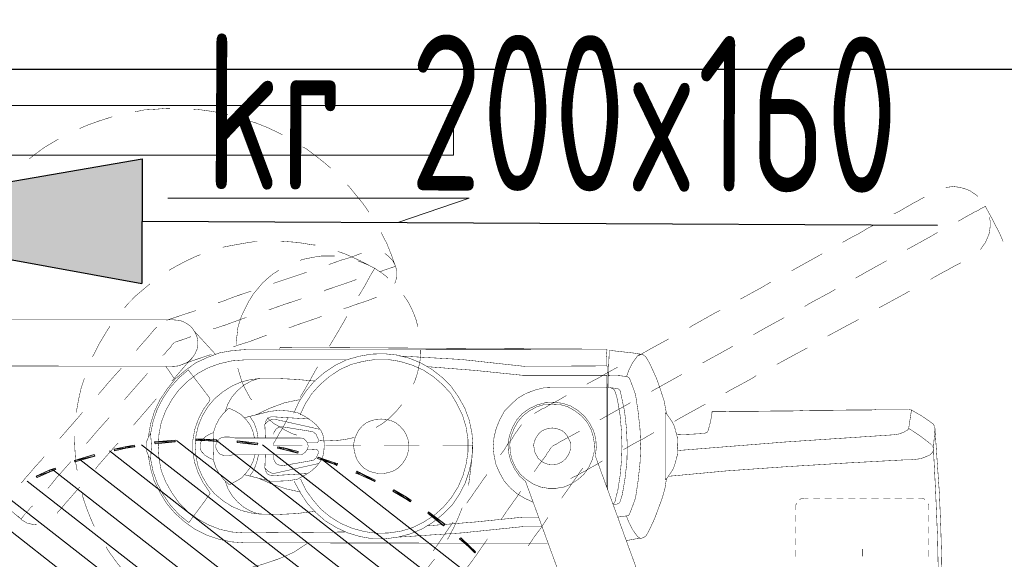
# Model space of a CAD drawing. Header units: millimetres. Extents: x 6904000 to 7075021, y 297772 to 407623.
# Tile 20 of 91: x 6942881 to 6944143, y 384135 to 384827. Entities that reach past the tile are written whole.
import ezdxf
from ezdxf.enums import TextEntityAlignment as Align

# ---------------------------------------------------------------- set-up
doc = ezdxf.new("R2010")
doc.units = ezdxf.units.MM
for name, color, linetype, lineweight in [('$WENTYLACJA_OPIS', 20, 'Continuous', 25), ('MCS - PW - 2 piętro (2026.04.21)_do wysłania$0$Przekrojowa', 8, 'Continuous', 25), ('MCS - PW - 2 piętro (2026.04.21)_do wysłania$0$S3_drzwi_istniejące', 8, 'Continuous', 0)]:
    doc.layers.add(name, color=color, linetype=linetype, lineweight=lineweight)
doc.layers.add('MCS - PW - 2 piętro (2026.04.21)_do wysłania$0$H', color=8, linetype='Continuous')
doc.styles.add('JOZEK', font='isocp3.shx', dxfattribs={"width": 0.9})

# ---------------------------------------------------------------- blocks, each defined once
blk = doc.blocks.new('MCS - PW - 2 piętro (2026.04.21)_do wysłania$0$zw$EDF5')
at = {"layer": 'MCS - PW - 2 piętro (2026.04.21)_do wysłania$0$H', "linetype": 'Continuous', "lineweight": 0}
for points in [[(56.94, 180.33), (56.19, 181.96), (56.36, 182.06), (57.1, 180.4), (57.39, 179.66), (57.22, 179.54)], [(58.96, 174.56), (58.21, 177.11), (58.38, 177.18), (59.12, 174.63)], [(59.94, 170.59), (59.58, 172.03), (59.82, 172.08), (60.35, 169.48), (60.11, 169.43)], [(60.73, 164.24), (60.52, 166.83), (60.73, 166.88), (60.98, 164.24)], [(60.81, 158.92), (60.93, 160.49), (60.86, 161.57), (61.1, 161.57), (61.1, 160.49), (61.02, 158.92)], [(60.57, 153.68), (60.4, 153.73), (60.69, 156.32), (60.86, 156.32)], [(59.77, 150.38), (59.94, 151.13), (60.11, 151.08), (59.99, 150.31), (59.53, 148.48), (59.29, 148.53)], [(57.92, 143.86), (58.6, 145.98), (58.79, 145.93), (58.09, 143.79), (57.97, 143.45), (57.73, 143.5)], [(56.65, 140.69), (56.77, 141.07), (56.98, 140.98), (56.81, 140.62), (55.83, 138.6), (55.66, 138.67)], [(53.47, 134.68), (54.46, 136.36), (54.63, 136.24), (53.64, 134.56), (53.23, 133.98), (53.06, 134.1)], [(50.01, 129.82), (51.62, 131.86), (51.74, 131.74), (50.18, 129.65)], [(47.29, 126.59), (48.32, 127.8), (48.44, 127.63), (47.41, 126.47), (46.66, 125.73), (46.54, 125.85)]]:
    blk.add_hatch(color=256, dxfattribs=at).paths.add_polyline_path(points)
at = {"layer": 'MCS - PW - 2 piętro (2026.04.21)_do wysłania$0$H', "color": 1, "lineweight": 0, "true_color": 0xff0000}
for p, q in [((52.24, 189.13), (-23.96, 91.28)), ((54.02, 186.29), (-21.12, 89.77)), ((55.71, 183.24), (-18.02, 88.61)), ((57.2, 179.99), (-14.6, 87.82)), ((58.47, 176.48), (-10.8, 87.53)), ((59.58, 172.68), (-6.52, 87.87)), ((60.37, 168.57), (15.59, 111.08)), ((60.9, 164.07), (20.09, 111.7)), ((60.95, 158.99), (25.06, 112.93)), ((60.37, 153.05), (30.64, 114.88)), ((58.6, 145.6), (37.4, 118.46))]:
    blk.add_line(p, q, dxfattribs=at)
at = {"layer": 'MCS - PW - 2 piętro (2026.04.21)_do wysłania$0$H', "lineweight": 0, "const_width": 0.0573}
for points in [[(70.48, 190.22), (70.43, 164.31)], [(76.37, 190.22), (76.37, 164.31)], [(54.22, 187.4), (53.4, 186.7), (52, 185.38), (51.38, 184.68), (50.85, 184.03)], [(51.26, 184.44), (50.75, 183.94)], [(50.34, 183.29), (50.18, 182.59)], [(50.75, 183.94), (50.34, 183.29)], [(50.85, 184.03), (51.09, 183.82)], [(51.09, 183.82), (51.43, 183.58)], [(51.43, 183.58), (51.84, 183.17), (52.36, 182.78), (52.53, 182.54)], [(55.66, 183.82), (55.47, 183.99)], [(56.17, 183.41), (55.66, 183.82)], [(56.81, 182.83), (56.17, 183.41)], [(50.18, 182.59), (50.1, 181.96)], [(58.88, 181.05), (58.43, 181.39), (57.56, 182.21), (56.81, 182.83)], [(99.53, 179.25), (99.29, 179.66), (98.55, 180.93), (97.68, 182.13), (97.03, 182.95)], [(54.79, 180.57), (55.18, 180.23)], [(51.55, 179.41), (51.72, 179.32), (52.24, 178.84), (52.87, 178.33), (53.64, 177.64)], [(55.18, 180.23), (56.12, 179.49), (58.02, 177.8)], [(61.53, 178.74), (61.14, 179.08)], [(63.84, 176.72), (61.53, 178.74)], [(53.64, 177.64), (54.51, 176.89), (54.96, 176.48)], [(58.07, 177.01), (57.03, 176.82)], [(58.02, 177.8), (58.19, 177.64)], [(61.31, 177.18), (59.7, 177.11), (58.07, 177.01)], [(61.48, 177.18), (61.31, 177.18)], [(64.54, 176.14), (63.84, 176.72)], [(68.87, 175.9), (67.66, 176.31), (66.15, 176.65), (64.54, 176.94)], [(51.91, 175.49), (50.51, 174.92)], [(53.4, 176.02), (51.91, 175.49)], [(54.1, 176.19), (53.4, 176.02)], [(60.49, 175.66), (62.18, 174.22), (63.84, 172.73)], [(101.31, 175.57), (100.9, 176.53)], [(101.84, 174.12), (101.31, 175.57)], [(50.51, 174.92), (49.89, 174.63)], [(57.2, 174.51), (57.61, 174.22)], [(57.61, 174.22), (59.92, 172.2)], [(72.04, 174.63), (71.63, 174.87)], [(74.76, 173.14), (73.44, 173.93), (72.04, 174.63)], [(47.29, 173.14), (46.47, 172.61), (45.27, 171.74), (44.04, 170.76), (43.71, 170.42)], [(68.58, 172.61), (66.8, 174.12)], [(75.58, 172.61), (74.76, 173.14)], [(102.3, 172.68), (101.84, 174.12)], [(59.92, 172.2), (60.61, 171.57)], [(69.68, 171.62), (68.58, 172.61)], [(102.42, 172.32), (102.3, 172.68)], [(66.15, 170.76), (66.34, 170.59)], [(66.34, 170.59), (68.24, 168.93), (69.11, 168.16)], [(70.19, 171.16), (69.68, 171.62)], [(80.48, 168.11), (79.5, 169.27), (78.39, 170.37), (77.89, 170.76)], [(62.88, 169.6), (64.61, 168.11), (65.76, 167.12)], [(75.38, 166.71), (75.1, 166.96), (74.71, 167.29), (74.13, 167.77), (73.44, 168.4), (72.62, 169.1), (72.45, 169.22)], [(103.5, 164.94), (103.5, 165.27), (103.38, 166.71), (103.29, 168.23), (103.05, 169.39)], [(61.82, 167.41), (61.43, 167.65), (61.02, 167.82), (60.61, 167.99), (60.16, 167.99), (59.75, 167.99), (59.29, 167.82), (58.88, 167.65), (58.55, 167.41)], [(69.11, 168.16), (69.52, 167.82)], [(80.99, 167.49), (80.48, 168.11)], [(57.32, 167.41), (55.76, 166.96), (54.27, 166.21), (52.82, 165.34)], [(56.91, 167.08), (55.42, 166.55)], [(58.55, 167.41), (56.91, 167.08)], [(58.93, 167.7), (57.32, 167.41)], [(58.55, 167.41), (60.16, 167.29)], [(60.16, 167.29), (61.82, 167.41)], [(72.57, 155.17), (72.45, 156.85), (72.16, 158.54), (71.58, 160.08), (70.89, 161.59), (69.9, 162.96), (68.82, 164.24), (67.54, 165.27), (66.15, 166.21), (64.66, 166.91), (63.05, 167.41), (61.36, 167.7)], [(69.97, 162.58), (68.94, 163.78), (67.71, 164.89), (66.39, 165.8), (64.94, 166.55), (63.38, 167.08), (61.82, 167.41)], [(65.76, 167.12), (66.27, 166.67)], [(75.46, 166.62), (75.38, 166.71)], [(55.42, 166.55), (53.98, 165.8), (52.65, 164.89), (51.43, 163.78), (50.39, 162.51)], [(55.59, 165.46), (54.22, 164.69), (52.94, 163.78)], [(57.03, 166.04), (55.59, 165.46)], [(58.6, 166.33), (57.03, 166.04)], [(60.16, 166.43), (58.6, 166.33)], [(61.77, 166.33), (60.16, 166.43)], [(64.78, 165.46), (63.26, 166.04), (61.77, 166.33)], [(70.26, 159.98), (69.52, 161.35), (68.53, 162.63), (67.42, 163.78), (66.15, 164.69), (64.78, 165.46)], [(70.43, 165.46), (68.75, 164.31)], [(71.82, 165.85), (71.99, 165.63), (72.5, 165.22), (72.91, 164.82)], [(52.82, 165.34), (51.62, 164.31), (50.47, 163.03), (49.53, 161.71)], [(68.53, 164.69), (68.7, 164.53), (69.52, 163.83), (70.19, 163.25)], [(70.43, 164.36), (70.48, 163.83), (70.67, 163.32), (70.89, 162.79), (71.18, 162.34), (71.58, 162), (72.04, 161.71), (72.57, 161.47), (73.15, 161.35)], [(72.91, 164.82), (73.27, 164.6), (73.44, 164.41)], [(73.48, 164.36), (73.6, 164.07), (73.72, 163.66), (73.89, 163.16), (74.13, 162.51), (74.23, 162.22)], [(76.37, 165.22), (76.32, 165.34)], [(76.32, 163.83), (76.37, 164.36)], [(77.6, 161.59), (77.52, 161.76), (77.19, 162.79), (76.9, 163.66), (76.66, 164.36), (76.49, 164.89), (76.37, 165.22)], [(83.13, 164.36), (82.72, 165.06)], [(84.52, 161.59), (83.88, 162.96), (83.13, 164.36)], [(52.94, 163.78), (51.79, 162.63)], [(70.19, 163.25), (70.77, 162.75)], [(70.67, 163.37), (70.72, 163.25)], [(70.72, 163.25), (70.84, 162.91), (71.01, 162.39), (71.25, 161.71), (71.54, 160.85)], [(73.65, 161.35), (74.23, 161.47), (74.76, 161.71), (75.22, 162), (75.62, 162.34), (75.91, 162.79), (76.2, 163.32)], [(76.2, 163.32), (76.32, 163.83)], [(49.53, 161.71), (48.78, 160.2)], [(51.79, 162.63), (50.85, 161.35), (50.1, 159.98)], [(50.39, 162.51), (53.98, 159.86)], [(58.07, 161.76), (56.74, 161.3)], [(58.84, 161.59), (57.49, 161.3)], [(59.46, 162), (58.07, 161.76)], [(61.53, 161.59), (60.16, 161.71), (58.84, 161.59)], [(60.9, 162), (59.46, 162)], [(62.3, 161.76), (60.9, 162)], [(64.08, 160.77), (62.8, 161.3), (61.53, 161.59)], [(63.62, 161.3), (62.3, 161.76)], [(69.97, 162.58), (66.39, 159.86)], [(70.77, 162.75), (71.18, 162.39)], [(71.18, 162.39), (71.42, 162.17), (71.54, 162.1)], [(74.88, 161.76), (71.99, 159.11)], [(84.74, 161.01), (84.52, 161.59)], [(103.09, 159.45), (103.29, 160.89), (103.38, 161.93)], [(57.49, 161.3), (56.29, 160.77), (55.13, 160.08), (54.1, 159.21), (53.23, 158.18), (52.48, 157.02), (51.96, 155.82), (51.62, 154.5), (51.5, 153.15)], [(55.47, 160.65), (54.31, 159.86), (54.14, 159.79), (53.98, 159.86)], [(56.74, 161.3), (55.47, 160.65)], [(59.41, 160.77), (59.05, 160.49), (58.84, 160.15), (58.6, 159.74), (58.47, 159.33)], [(59.51, 160.89), (59.34, 160.73)], [(59.75, 161.01), (59.51, 160.89)], [(60.37, 161.06), (60.16, 161.06), (59.92, 161.06), (59.75, 161.01)], [(60.86, 160.89), (60.61, 161.01), (60.37, 161.06)], [(61.02, 160.77), (60.86, 160.89)], [(61.43, 160.36), (61.02, 160.77)], [(61.94, 159.33), (61.72, 159.86), (61.43, 160.36)], [(64.9, 160.65), (63.62, 161.3)], [(68.87, 153.15), (68.75, 154.5), (68.41, 155.82), (67.88, 157.02), (67.13, 158.18), (66.27, 159.21), (65.23, 160.08), (64.08, 160.77)], [(65.98, 159.86), (64.9, 160.65)], [(71.54, 160.85), (71.87, 159.86), (71.92, 159.62)], [(73.15, 161.35), (73.65, 161.35)], [(48.78, 160.2), (48.25, 158.63), (47.92, 157.02), (47.8, 155.36)], [(50.1, 159.98), (49.53, 158.54), (49.19, 156.97)], [(58.31, 159.33), (57.44, 159.04), (56.62, 158.58)], [(60.16, 159.4), (58.31, 159.33)], [(62.88, 159.04), (62.01, 159.33), (60.16, 159.4)], [(66.22, 159.79), (65.98, 159.86)], [(66.39, 159.86), (66.22, 159.79)], [(71.13, 156.97), (70.77, 158.54), (70.26, 159.98)], [(75.22, 159.4), (75.38, 158.87)], [(102.71, 157.48), (102.81, 158.01), (103.09, 159.45)], [(55.71, 157.84), (54.72, 157.48)], [(55.88, 158.01), (55.25, 157.31)], [(56.62, 158.58), (55.88, 158.01)], [(59, 157.96), (59.05, 158.18), (59.12, 158.42)], [(59, 157.26), (59, 157.96)], [(59.12, 158.42), (59.22, 158.58), (59.41, 158.75)], [(59.41, 158.75), (59.63, 158.87)], [(59.63, 158.87), (59.8, 158.99)], [(59.8, 158.99), (60.04, 159.04), (60.33, 159.04)], [(60.57, 158.99), (60.33, 159.04), (60.09, 159.04)], [(60.73, 158.87), (60.57, 158.99)], [(60.95, 158.75), (60.73, 158.87)], [(61.24, 158.42), (61.14, 158.58), (60.95, 158.75)], [(61.36, 157.96), (61.31, 158.18), (61.24, 158.42)], [(61.36, 157.26), (61.36, 157.96)], [(64.42, 158.06), (63.67, 158.63), (62.88, 159.04)], [(65.06, 157.38), (64.42, 158.06)], [(65.64, 157.48), (64.66, 157.84)], [(75.38, 158.87), (75.74, 157.77)], [(80.07, 154.5), (79.33, 156.69), (78.8, 158.06), (78.56, 158.75)], [(85.9, 157.09), (85.68, 158.18)], [(49.19, 156.97), (49.07, 155.36)], [(54.72, 157.48), (53.86, 156.97), (53.06, 156.28), (52.36, 155.46), (51.84, 154.54)], [(55.25, 157.31), (55.66, 156.52), (56.12, 155.75)], [(59, 157.31), (59.12, 156.61)], [(59.12, 156.61), (59.12, 148.31)], [(61.24, 156.61), (61.36, 157.31)], [(61.24, 148.31), (61.24, 156.61)], [(62.93, 154.66), (63.62, 155.17), (64.25, 155.82), (64.7, 156.57)], [(64.7, 156.57), (65.06, 157.38)], [(68.53, 154.54), (68, 155.46), (67.3, 156.28), (66.51, 156.97), (65.64, 157.48)], [(71.25, 155.36), (71.13, 156.97)], [(72.91, 156.81), (73.15, 156.16)], [(75.74, 157.77), (76.61, 155.41), (76.66, 155.12)], [(86.18, 155.53), (85.9, 157.09)], [(47.75, 116.49), (47.8, 155.36)], [(49.07, 155.36), (49.19, 142.54)], [(56.53, 155.36), (55.71, 152.07)], [(56.12, 155.75), (56.74, 155.17), (57.44, 154.66)], [(63.84, 155.36), (64.66, 152.07)], [(70.19, 156.23), (69.39, 155.99), (68.58, 155.75), (67.78, 155.41), (67.01, 155), (66.27, 154.59), (66.1, 154.42)], [(71.25, 155.36), (71.25, 142.25)], [(72.57, 155.36), (72.62, 108.99)], [(73.15, 156.16), (73.6, 154.71), (74.42, 152.52)], [(73.6, 156.44), (73.19, 156.44)], [(75.34, 156.23), (74.47, 156.32), (73.6, 156.44)], [(76.2, 155.99), (75.34, 156.23)], [(77.02, 155.7), (76.2, 155.99)], [(78.63, 154.88), (77.81, 155.29), (77.02, 155.7)], [(86.43, 153.73), (86.43, 153.97), (86.18, 155.53)], [(44.45, 155.24), (45.03, 153.1), (45.73, 151.03)], [(51.84, 154.54), (51.5, 153.56), (51.43, 151.13), (51.55, 148.72), (51.84, 146.29)], [(56.33, 154.71), (57.2, 154.14)], [(57.2, 154.14), (58.14, 153.8), (59.12, 153.56)], [(57.44, 154.66), (58.26, 154.26), (59.12, 154.02)], [(61.24, 154.09), (62.11, 154.3)], [(61.24, 153.63), (62.23, 153.8), (63.17, 154.14)], [(62.11, 154.3), (62.93, 154.66)], [(63.17, 154.14), (64.03, 154.71)], [(68.53, 146.29), (68.75, 148.72), (68.87, 151.13), (68.87, 153.56), (68.53, 154.54)], [(78.75, 154.83), (78.63, 154.88)], [(78.92, 154.71), (78.75, 154.83)], [(79.67, 154.26), (78.92, 154.71)], [(82.67, 151.08), (82.22, 151.78), (81.64, 152.48), (81.06, 153.1), (80.36, 153.68), (79.67, 154.26)], [(101.07, 152.52), (101.6, 153.85), (101.84, 154.59)], [(56.05, 153.51), (55.3, 151.78)], [(57.2, 152.57), (57.39, 152.76), (57.2, 152.69), (57.03, 152.69)], [(57.39, 152.76), (59.12, 152.69)], [(62.97, 152.76), (61.24, 152.69)], [(63.5, 152.57), (63.33, 152.69), (63.17, 152.69), (62.97, 152.76), (63.17, 152.57)], [(65.76, 150.21), (65.06, 152.11), (64.2, 153.92)], [(55.3, 151.78), (54.72, 150.05)], [(55.71, 152.07), (55.71, 150.91), (55.76, 149.76), (55.95, 148.6)], [(56.45, 152.07), (56.41, 151.95)], [(56.41, 151.95), (56.41, 151.78)], [(56.69, 147.21), (56.41, 151.78)], [(56.62, 152.4), (56.53, 152.24), (56.45, 152.07)], [(56.74, 152.52), (56.62, 152.4)], [(56.69, 151.61), (56.74, 151.9)], [(56.69, 151.61), (57.97, 145.84)], [(56.74, 151.9), (56.86, 152.11), (56.98, 152.36), (57.2, 152.57)], [(56.91, 152.57), (56.74, 152.52)], [(57.03, 152.69), (56.91, 152.57)], [(58.64, 151.61), (58.47, 151.61), (58.31, 151.54), (58.14, 151.42), (57.97, 151.32), (57.85, 151.13), (57.78, 150.96), (57.73, 150.79)], [(58.64, 151.61), (59.12, 151.61)], [(60.33, 151.49), (60.33, 151.71)], [(60.33, 151.13), (60.33, 151.49)], [(60.61, 151.61), (60.37, 151.71)], [(63.84, 149.76), (63.09, 150.17), (62.4, 150.55), (61.82, 150.91), (61.31, 151.2), (60.9, 151.42), (60.61, 151.61)], [(62.64, 150.79), (62.64, 150.96), (62.52, 151.13), (62.4, 151.32), (62.23, 151.42), (62.06, 151.54), (61.89, 151.61), (61.72, 151.61)], [(63.67, 151.61), (62.35, 145.72)], [(63.84, 152.48), (63.67, 152.28), (63.09, 151.61), (62.64, 150.79)], [(63.17, 152.57), (63.38, 152.36), (63.5, 152.11), (63.62, 151.9)], [(63.74, 152.4), (63.62, 152.52), (63.5, 152.57)], [(63.62, 151.9), (63.67, 151.61)], [(63.67, 147.04), (63.96, 151.78)], [(63.91, 152.07), (63.84, 152.24), (63.74, 152.4)], [(63.96, 151.95), (63.91, 152.07)], [(63.96, 151.78), (63.96, 151.95)], [(64.49, 148.6), (64.7, 149.76), (64.78, 150.91), (64.66, 152.07)], [(77.65, 152.28), (78.39, 150.17), (79.09, 148.03)], [(82.5, 147.38), (82.31, 147.91), (81.35, 150.79), (81.06, 151.66)], [(100.11, 150.5), (100.45, 151.2), (101.07, 152.52)], [(45.73, 151.03), (46.14, 150.05), (46.59, 149.06), (47.75, 147.28)], [(57.73, 150.79), (57.68, 150.55)], [(57.68, 150.55), (58.35, 146.7)], [(60.33, 150.09), (60.33, 150.67), (60.33, 151.13)], [(62.64, 150.79), (62.18, 150.05), (61.77, 149.18)], [(62.68, 150.55), (62.06, 146.7)], [(62.68, 150.55), (62.64, 150.79)], [(66.15, 148.31), (65.76, 150.21)], [(72.57, 150.84), (72.74, 150.84)], [(72.74, 150.84), (72.86, 150.79), (72.62, 108.99)], [(82.72, 150.96), (82.67, 151.08)], [(85.97, 146.46), (86.31, 148.6), (86.47, 150.74)], [(55.71, 149.01), (54.27, 148.24), (52.87, 147.33), (51.67, 146.22), (50.63, 145.02)], [(54.72, 150.05), (54.31, 148.19)], [(60.33, 147.95), (60.33, 148.6), (60.33, 149.4), (60.33, 150.09)], [(61.77, 149.18), (61.6, 148.65)], [(71.25, 142.3), (70.55, 143.74), (69.61, 145.14), (68.53, 146.41), (67.3, 147.45), (65.93, 148.36), (64.42, 149.06)], [(75.34, 149.69), (75.67, 148.82)], [(56, 148.19), (54.55, 147.5)], [(55.95, 148.6), (56.41, 147.74)], [(56.41, 147.74), (56.91, 146.92)], [(59.12, 148.31), (59.12, 148.07), (59.17, 147.91), (59.29, 147.74), (59.41, 147.57), (59.58, 147.45), (59.75, 147.33), (59.92, 147.28), (60.09, 147.21)], [(60.95, 147.57), (61.14, 147.74), (61.19, 147.91)], [(61.19, 147.91), (61.24, 148.15)], [(61.24, 148.15), (61.24, 148.31)], [(63.55, 146.92), (64.08, 147.74)], [(64.08, 147.74), (64.49, 148.6)], [(65.64, 147.57), (64.2, 148.24)], [(70.38, 146), (69.56, 146.46), (67.49, 147.62), (66.44, 148.24)], [(75.67, 148.82), (76.66, 145.93), (76.83, 145.48)], [(84.28, 147.16), (84.12, 147.95), (84, 148.24)], [(98.31, 147.45), (98.55, 147.91)], [(53.28, 146.58), (52.08, 145.55), (51.09, 144.32)], [(54.55, 147.5), (53.28, 146.58)], [(56.91, 146.92), (57.56, 146.17), (58.31, 145.6), (58.93, 145.31), (59.63, 145.19)], [(58.31, 146.75), (58.35, 146.58)], [(58.35, 146.58), (58.43, 146.46), (58.55, 146.34), (58.6, 146.22)], [(59.8, 146.22), (59.75, 147.33)], [(60.09, 147.21), (60.33, 147.21)], [(60.09, 147.21), (60.28, 147.21)], [(60.28, 147.21), (60.49, 147.28)], [(60.49, 147.28), (60.66, 147.33), (60.86, 147.45)], [(60.61, 146.22), (60.61, 147.33)], [(60.86, 147.45), (60.95, 147.57)], [(61.77, 146.22), (61.82, 146.34), (61.94, 146.46), (62.01, 146.58)], [(62.01, 146.58), (62.06, 146.75)], [(62.18, 145.55), (62.93, 146.17), (63.55, 146.92)], [(68.12, 145.64), (66.97, 146.7), (65.64, 147.57)], [(84.57, 145.48), (84.45, 146.29), (84.28, 147.16)], [(85.97, 146.29), (85.97, 146.46)], [(96.57, 145.19), (97.44, 146.29), (98.31, 147.45)], [(58.6, 146.22), (59.34, 145.88), (59.46, 145.88)], [(59.46, 145.88), (59.58, 145.93), (59.7, 146), (59.75, 146.12), (59.8, 146.22)], [(59.63, 145.19), (60.33, 145.14)], [(60.33, 145.14), (60.95, 145.19)], [(61.02, 145.88), (60.9, 145.88), (60.78, 145.93), (60.66, 146), (60.61, 146.12), (60.61, 146.22)], [(60.9, 145.72), (60.86, 144.97), (60.9, 144.11), (60.95, 143.24), (61.07, 142.37), (61.24, 141.56), (61.36, 141.27)], [(60.95, 145.19), (61.6, 145.31), (62.18, 145.55)], [(61.77, 146.22), (61.02, 145.88)], [(69.15, 144.44), (68.12, 145.64)], [(80.07, 145.19), (80.19, 144.97), (80.99, 142.59)], [(84.57, 143.82), (84.57, 144.61), (84.57, 145.48)], [(95.83, 144.32), (96.57, 145.19)], [(50.63, 145.02), (49.77, 143.62)], [(51.09, 144.32), (50.27, 143)], [(60.33, 143.62), (60.33, 144.97)], [(70.02, 143.12), (69.15, 144.44)], [(76.83, 142.25), (75.79, 142.83), (73.77, 144.03), (72.98, 144.49)], [(83.66, 144.03), (83.47, 144.56)], [(84.33, 141.96), (84.04, 142.95), (83.66, 144.03)], [(49.77, 143.62), (49.07, 142.13)], [(50.27, 143), (49.65, 141.51)], [(60.33, 140.45), (60.33, 141.31), (60.33, 143.62)], [(70.67, 141.68), (70.02, 143.12)], [(77.81, 142.66), (77.98, 142.08)], [(84.81, 142.42), (85.15, 143.41)], [(49.07, 142.13), (48.61, 140.57)], [(49.65, 141.51), (49.24, 139.99)], [(61.02, 141.27), (60.33, 141.39), (59.7, 141.31)], [(71.06, 140.16), (70.67, 141.68)], [(71.7, 140.74), (71.25, 142.3)], [(77.98, 142.08), (78.39, 140.98), (78.68, 140.06)], [(80.99, 142.59), (81.4, 141.44), (81.57, 140.98)], [(83.01, 138.72), (83.95, 140.52), (84.81, 142.42)], [(84.91, 140.35), (84.86, 140.52), (84.62, 141.15), (84.33, 141.96)], [(92.41, 141.1), (93.52, 142.01)], [(93.52, 142.01), (93.69, 142.18)], [(48.61, 140.57), (48.32, 138.96)], [(57.85, 140.52), (57.39, 140.06)], [(59.7, 141.31), (59, 141.15), (58.43, 140.93), (57.85, 140.52)], [(62.76, 140.28), (62.23, 140.74), (61.65, 141.03), (61.02, 141.27)], [(63.45, 139.13), (63.17, 139.78), (62.76, 140.28)], [(69.97, 132.49), (70.6, 133.93), (71.06, 135.45), (71.3, 136.98), (71.3, 138.62), (71.06, 140.16)], [(71.87, 135.83), (72.04, 137.47), (71.99, 139.13), (71.7, 140.74)], [(80.19, 140.28), (79.43, 140.74)], [(82.89, 138.72), (82.72, 138.84), (82.43, 139.01), (82.02, 139.25), (81.52, 139.53), (80.87, 139.87), (80.19, 140.28)], [(83.42, 139.53), (83.76, 140.35), (83.95, 140.86)], [(90.18, 139.41), (91.26, 140.16), (92.41, 141.1)], [(48.32, 138.96), (48.32, 137.27), (48.54, 135.66)], [(49.24, 139.99), (49.02, 138.43)], [(57.39, 140.06), (57.03, 139.49), (56.81, 138.84), (56.69, 138.21), (56.69, 137.51), (56.81, 136.89), (57.03, 136.24), (57.39, 135.66)], [(63.62, 138.5), (63.45, 139.13)], [(78.68, 140.06), (78.97, 139.25), (79.21, 138.62)], [(83.01, 138.72), (83.42, 139.53)], [(49.02, 138.43), (49.07, 136.82)], [(62.59, 138.5), (63.09, 137.68), (63.62, 136.98), (64.2, 136.36), (64.82, 135.78), (65.52, 135.2)], [(63.17, 135.95), (63.45, 136.53), (63.62, 137.18), (63.67, 137.85)], [(63.67, 137.85), (63.62, 138.5)], [(79.21, 138.62), (79.26, 138.38)], [(81.98, 137.23), (82.5, 137.92), (83.01, 138.72)], [(82.55, 138.09), (82.6, 137.85)], [(82.6, 137.85), (82.84, 137.23), (83.01, 136.7), (83.13, 136.31)], [(83.01, 138.72), (82.89, 138.72)], [(86.14, 137.11), (87.46, 137.8), (87.58, 137.85)], [(49.07, 136.82), (49.31, 135.25), (49.77, 133.76)], [(60.33, 136.6), (60.33, 137.47)], [(60.33, 134.22), (60.33, 136.6)], [(81.73, 136.98), (81.98, 137.23)], [(82.67, 135.83), (83.42, 136.07), (84.04, 136.41), (84.57, 136.94)], [(83.25, 136.02), (84.69, 136.53), (86.14, 137.11)], [(84.57, 136.94), (84.91, 137.39)], [(48.54, 135.66), (48.95, 134.1), (49.6, 132.56)], [(48.54, 135.49), (49.07, 127.53)], [(57.39, 135.66), (57.85, 135.2)], [(57.85, 135.2), (58.43, 134.8), (59, 134.51), (59.7, 134.34), (60.33, 134.34), (61.02, 134.39), (61.65, 134.63), (62.23, 134.96), (62.76, 135.45)], [(62.76, 135.45), (63.17, 135.95)], [(71.75, 135.49), (71.3, 127.53)], [(71.46, 134.22), (71.87, 135.83)], [(81.06, 136.12), (81.23, 136.02), (81.93, 135.83)], [(81.93, 135.83), (82.67, 135.83)], [(83.13, 136.31), (83.25, 136.07)], [(60.33, 132.94), (60.33, 134.22)], [(70.02, 131.33), (70.84, 132.73), (71.46, 134.22)], [(75.5, 133.14), (76.32, 133.35), (77.12, 133.64), (77.93, 134), (78.68, 134.39), (79.38, 134.87), (79.55, 134.96)], [(49.6, 132.56), (50.47, 131.16)], [(49.77, 133.76), (50.47, 132.37), (51.33, 131.04)], [(68.12, 133.71), (68.7, 133.47), (69.56, 133.19), (70.38, 133.02)], [(70.38, 133.02), (71.25, 132.85)], [(71.25, 132.85), (72.11, 132.78)], [(72.11, 132.78), (72.5, 132.78)], [(44.62, 131.86), (45.73, 131)], [(49.98, 131.91), (50.47, 125.8), (51.09, 119.67)], [(68.99, 130.01), (70.02, 131.33)], [(69.11, 131.16), (69.97, 132.49)], [(70.38, 131.91), (69.9, 125.8), (69.27, 119.67)], [(50.47, 128.61), (49.31, 129.43), (46.76, 131.16)], [(50.47, 131.16), (51.5, 129.89), (52.65, 128.73), (54.02, 127.82), (55.47, 127.07), (57.03, 126.55), (58.64, 126.21)], [(51.33, 131.04), (52.41, 129.84)], [(61.89, 126.21), (63.5, 126.55), (65.06, 127.12), (66.51, 127.94), (67.83, 128.86), (68.99, 130.01)], [(68.07, 129.96), (69.11, 131.16)], [(48.25, 129.38), (48.37, 129.26), (49.69, 128.57), (51.09, 127.94)], [(52.41, 129.84), (53.57, 128.86), (54.96, 127.99)], [(60.33, 127.82), (60.33, 128.52), (60.33, 129.26), (60.33, 129.96)], [(65.57, 128.11), (66.92, 128.9), (68.07, 129.96)], [(49.07, 127.53), (49.89, 119.57)], [(51.09, 127.94), (52.29, 127.46)], [(54.96, 127.99), (56.41, 127.36)], [(60.33, 127.24), (60.33, 127.82)], [(64.13, 127.41), (65.57, 128.11)], [(71.3, 127.53), (70.43, 119.57)], [(48.08, 124.36), (45.94, 125.85), (44.62, 126.83)], [(55.18, 125.27), (54.1, 126.02), (52.87, 126.88)], [(55.18, 126.67), (55.54, 126.59), (57.15, 126.38), (58.72, 126.21), (60.33, 126.14)], [(56.41, 127.36), (57.9, 126.95)], [(57.9, 126.95), (59.46, 126.71), (61.02, 126.71), (62.59, 126.95)], [(60.33, 126.14), (60.33, 126.43), (60.33, 126.79), (60.33, 127.24)], [(62.59, 126.95), (64.13, 127.41)], [(56.24, 124.53), (55.18, 125.27)], [(58.64, 126.21), (60.28, 126.09), (61.89, 126.21)], [(48.32, 124.24), (48.08, 124.36)], [(56.57, 124.28), (56.24, 124.53)], [(52.08, 121.59), (50.75, 122.5)], [(60.16, 123.49), (59, 123.37), (57.85, 123.13), (56.81, 122.67), (55.76, 122.1)], [(60.49, 121.59), (59.75, 122.05), (59.05, 122.55)], [(61.36, 123.37), (60.16, 123.49)], [(62.52, 123.08), (61.36, 123.37)], [(63.62, 122.62), (62.52, 123.08)], [(64.66, 122.05), (63.62, 122.62)], [(54.43, 119.95), (53.81, 120.36), (52.08, 121.59)], [(55.76, 122.1), (54.89, 121.35), (54.1, 120.44), (53.52, 119.45), (52.99, 118.34)], [(59.41, 121.52), (58.31, 121.23), (57.32, 120.77)], [(63.33, 120.32), (62.4, 120.82), (61.48, 121.18), (60.45, 121.35), (59.41, 121.3), (58.43, 121.06)], [(62.59, 121.01), (61.53, 121.4), (60.49, 121.59), (59.41, 121.52)], [(61.65, 120.77), (61.07, 121.11), (60.49, 121.59)], [(66.92, 119.33), (66.34, 120.32), (65.52, 121.23), (64.66, 122.05)], [(57.32, 120.77), (56.41, 120.15), (55.66, 119.33)], [(57.44, 120.6), (56.62, 120.03), (55.95, 119.28)], [(58.43, 121.06), (57.44, 120.6)], [(62.11, 120.44), (61.65, 120.77)], [(62.47, 120.2), (62.11, 120.44)], [(62.93, 119.86), (62.68, 120.03), (62.47, 120.2)], [(63.55, 120.48), (62.59, 121.01)], [(64.08, 119.67), (63.33, 120.32)], [(64.37, 119.74), (63.55, 120.48)], [(55.66, 119.33), (7.17, 101.6)], [(47.39, 118.99), (48.61, 118.18)], [(49.89, 117.26), (49.89, 119.57)], [(51.09, 117.65), (51.09, 119.67)], [(55.95, 119.28), (55.37, 118.42), (54.96, 117.43)], [(65.23, 117.93), (64.7, 118.87), (64.08, 119.67)], [(65.76, 116.78), (65.47, 117.89), (64.99, 118.87), (64.37, 119.74)], [(67.71, 115.87), (67.66, 117.02), (67.37, 118.18), (66.92, 119.33)], [(69.27, 108.89), (69.27, 119.67)], [(70.48, 108.94), (70.43, 119.57)], [(48.61, 118.18), (49.69, 117.36)], [(54.96, 117.43), (54.79, 116.44), (54.79, 115.41), (54.96, 114.37), (55.37, 113.44)], [(57.39, 117.89), (56.91, 118.22)], [(57.97, 117.48), (57.39, 117.89)], [(59.41, 118.13), (59, 117.93), (58.64, 117.72), (58.31, 117.36), (58.07, 117.02), (57.9, 116.56)], [(58.88, 116.78), (58.43, 117.14), (57.97, 117.48)], [(60.28, 118.3), (59.87, 118.22), (59.41, 118.13)], [(62.52, 115.91), (62.47, 116.4), (62.35, 116.78), (62.18, 117.19), (61.89, 117.55), (61.53, 117.84), (61.14, 118.06), (60.73, 118.22), (60.28, 118.3)], [(64.37, 118.22), (64.49, 118.01)], [(64.49, 118.01), (64.66, 117.72), (64.9, 117.36), (65.11, 116.85), (65.47, 116.27), (65.81, 115.63), (66.22, 114.88), (66.68, 114.09)], [(65.52, 116.97), (65.23, 117.93)], [(49.69, 117.36), (50.75, 116.68)], [(50.75, 116.68), (51.09, 116.44)], [(57.9, 116.56), (57.85, 116.15)], [(57.85, 116.15), (57.85, 115.7), (57.9, 115.24), (58.07, 114.83), (58.31, 114.47), (58.64, 114.13), (59, 113.89), (59.41, 113.68)], [(60.04, 116.03), (59.87, 116.15), (59.58, 116.32), (59.29, 116.56), (58.88, 116.78)], [(65.57, 115.91), (65.52, 116.97)], [(65.81, 115.7), (65.76, 116.78)], [(59.87, 113.56), (60.28, 113.56), (60.73, 113.6), (61.14, 113.8), (61.53, 114.01), (61.89, 114.3), (62.18, 114.66), (62.35, 115.05), (62.47, 115.46), (62.52, 115.91)], [(60.16, 115.91), (60.04, 116.03)], [(60.16, 115.91), (60.28, 115.75), (60.37, 115.58), (60.49, 115.29), (60.73, 114.95), (60.95, 114.54)], [(65.23, 113.89), (65.52, 114.88)], [(65.52, 114.88), (65.57, 115.91)], [(65.69, 114.59), (65.81, 115.7)], [(67.71, 115.91), (67.71, 108.99), (67.66, 108.89)], [(53.52, 114.71), (54.27, 114.18)], [(54.27, 114.18), (54.96, 113.68), (55.59, 113.27), (56.12, 112.86)], [(59.41, 113.68), (59.87, 113.56)], [(60.95, 114.54), (61.19, 114.09)], [(61.19, 114.09), (61.48, 113.56), (61.82, 112.93), (62.11, 112.4)], [(62.4, 110.96), (63.33, 111.49), (64.08, 112.16), (64.7, 112.98), (65.23, 113.89)], [(64.78, 112.64), (65.35, 113.56), (65.69, 114.59)], [(55.37, 113.44), (55.95, 112.57)], [(55.95, 112.57), (56.62, 111.82), (57.44, 111.25)], [(57.85, 110.21), (57.44, 110.96), (57.03, 111.66), (56.74, 112.23), (56.45, 112.69), (56.29, 113.1), (56.12, 113.39), (56, 113.56)], [(56.12, 112.86), (56.57, 112.57), (56.91, 112.35), (57.2, 112.11), (57.39, 111.99)], [(62.18, 110.62), (63.17, 111.13), (64.03, 111.78), (64.78, 112.64)], [(57.44, 111.25), (58.43, 110.79)], [(68.12, 111.49), (68.36, 111.08), (68.94, 109.97), (69.61, 108.82), (70.31, 107.54)], [(8.83, 92.08), (58.93, 110.38), (60.04, 110.26)], [(58.31, 109.47), (57.85, 110.21)], [(58.43, 110.79), (59.41, 110.55), (60.45, 110.5), (61.48, 110.67)], [(60.04, 110.26), (61.14, 110.33), (62.18, 110.62)], [(61.48, 110.67), (62.4, 110.96)], [(60.16, 108.77), (54.51, 108.77)], [(54.84, 108.89), (60.16, 108.89)], [(70.43, 108.82), (70.19, 108.82), (69.9, 108.82), (69.23, 108.89), (67.95, 108.89), (65.35, 108.89), (60.16, 108.89)], [(60.16, 108.77), (67.71, 108.77), (70.02, 108.7), (72.33, 108.6), (72.45, 108.6), (72.45, 108.41)], [(63.55, 109.81), (63.96, 109.11), (64.99, 107.26)], [(67.71, 108.65), (67.71, 108.53), (67.66, 108.24), (67.59, 107.66)], [(67.66, 108.77), (67.71, 108.65)], [(69.15, 106.63), (69.23, 107.33), (69.27, 108.77)], [(70.48, 108.94), (70.43, 108.82)], [(70.48, 108.99), (71.54, 108.99), (72.57, 108.89)], [(72.57, 108.89), (72.62, 108.99)], [(51.21, 106.75), (51.09, 107.54)], [(52.7, 108.12), (52.77, 107.62)], [(52.77, 108.12), (52.94, 107.95)], [(52.77, 107.62), (52.87, 107.38)], [(52.87, 107.38), (53.06, 107.21)], [(52.94, 107.95), (53.16, 107.83), (53.64, 107.74), (54.55, 107.5)], [(54.55, 107.5), (56.41, 107.21)], [(66.1, 107.54), (64.13, 107.21), (62.18, 107.04), (60.16, 106.97)], [(67.71, 108.48), (67.59, 108.24), (67.49, 108.02), (67.25, 107.9), (67.01, 107.78), (66.1, 107.54)], [(67.59, 107.66), (67.54, 107.45), (67.3, 107.21), (66.8, 107.09)], [(71.99, 104.61), (72.11, 105.35), (72.45, 108.41)], [(48.37, 104.49), (48.32, 105.14), (48.08, 106.46)], [(51.21, 106.39), (50.34, 106.05), (49.48, 105.6)], [(53.57, 105.23), (52.53, 105.6), (51.5, 106), (51.33, 106.1), (51.26, 106.29), (51.21, 106.75)], [(53.06, 107.21), (54.02, 106.92)], [(54.02, 106.92), (56.05, 106.58), (58.14, 106.34), (60.16, 106.29)], [(56.41, 107.21), (58.31, 107.04)], [(58.31, 107.04), (60.16, 106.97)], [(61.19, 104.15), (60.57, 105.35), (59.92, 106.46), (59.75, 106.8)], [(62.4, 106.39), (60.16, 106.29)], [(64.61, 106.63), (62.4, 106.39)], [(66.8, 107.09), (64.61, 106.63)], [(64.99, 107.26), (65.76, 105.88)], [(68.87, 106), (68.99, 106.1)], [(68.99, 106.1), (69.11, 106.29)], [(69.11, 106.29), (69.15, 106.63)], [(70.02, 106.05), (69.11, 106.39)], [(70.89, 105.6), (70.02, 106.05)], [(49.48, 105.6), (48.66, 105.02), (48.49, 104.85), (48.37, 104.56)], [(57.97, 104.66), (55.76, 104.9), (53.57, 105.23)], [(62.4, 104.66), (64.61, 104.9), (66.8, 105.23)], [(66.8, 105.23), (67.83, 105.6), (68.87, 106)], [(71.99, 104.56), (71.87, 104.85), (71.7, 105.02), (70.89, 105.6)], [(71.75, 104.9), (72.45, 103.69)], [(49.81, 103.29), (49.24, 103.57), (48.66, 103.91), (48.49, 104.2), (48.37, 104.49)], [(60.21, 104.56), (57.97, 104.66)], [(60.16, 104.56), (62.4, 104.66)], [(61.94, 102.88), (61.19, 104.15)], [(64.37, 101.27), (65.93, 101.55), (67.37, 102.01), (68.87, 102.54), (70.26, 103.17), (70.96, 103.5)], [(70.96, 103.5), (71.63, 103.91), (71.87, 104.2), (71.99, 104.61)], [(72.45, 103.69), (73.94, 100.98)], [(56, 101.27), (54.67, 101.48), (53.45, 101.84), (50.97, 102.76), (49.81, 103.29)], [(67.21, 103.21), (67.3, 103.05)], [(67.3, 103.05), (68.58, 100.74)], [(56.12, 101.43), (55.88, 101.39), (56, 101.27)], [(57.97, 100.16), (57.44, 100.33), (56.91, 100.62), (56, 101.27)], [(60.16, 101.43), (56.12, 101.43)], [(58.43, 70.84), (58.02, 78.39), (57.56, 85.89), (57.03, 93.47), (56.33, 100.98)], [(60.16, 101.43), (64.25, 101.43)], [(62.4, 100.16), (62.93, 100.33), (63.45, 100.62), (64.37, 101.27)], [(64.25, 101.43), (64.49, 101.39), (64.37, 101.27)], [(59.05, 99.87), (57.97, 100.16)], [(60.16, 99.82), (59.05, 99.87)], [(61.65, 72.11), (60.73, 85.97), (59.63, 99.82)], [(60.16, 99.82), (61.31, 99.87)], [(61.31, 99.87), (62.4, 100.16)], [(61.65, 99.99), (61.72, 98.21), (61.77, 97.27), (61.82, 96.48), (61.89, 96.24), (61.94, 96.12), (62.01, 96), (62.11, 95.95), (63.33, 95.61)], [(64.08, 99), (63.38, 100.23)], [(68.58, 100.74), (69.39, 99.29)], [(65.57, 96.29), (64.08, 99)], [(75.38, 98.31), (75.62, 97.97)], [(75.62, 97.97), (77.31, 94.96)], [(70.84, 96.65), (71.3, 95.83), (72.69, 93.3), (73.03, 92.73)], [(63.33, 95.61), (64.49, 95.42), (64.61, 95.42)], [(64.61, 95.42), (64.61, 95.13), (64.61, 94.8)], [(64.61, 94.8), (64.61, 94.34)], [(77.31, 94.96), (77.6, 94.39)], [(64.61, 94.34), (64.61, 93.76)], [(64.61, 93.76), (64.66, 93.11)], [(68.87, 90.3), (67.25, 93.3), (67.01, 93.69)], [(64.66, 93.11), (64.66, 92.32), (64.66, 91.5)], [(64.66, 91.5), (64.66, 90.59)], [(79.04, 91.79), (80.58, 88.97), (81.23, 87.87)], [(64.66, 90.59), (64.66, 89.6), (64.7, 87.46), (64.7, 85.15), (64.78, 82.84), (64.78, 80.48), (64.82, 78.17), (64.82, 76.03), (64.82, 75.05)], [(69.23, 89.77), (68.87, 90.3)], [(74.47, 90.13), (75.58, 88.16), (76.66, 86.18)], [(72.21, 84.28), (70.67, 87.12)], [(46.88, 84.69), (46.01, 84.69)], [(48.37, 84.69), (47.51, 84.69)], [(49.89, 84.69), (49.02, 84.69)], [(51.38, 84.69), (51.04, 84.69), (50.51, 84.69)], [(52.53, 84.69), (52.36, 84.69), (52.2, 84.69), (52, 84.69)], [(52.87, 84.57), (52.77, 84.64), (52.53, 84.69)], [(82.67, 85.22), (83.83, 83.13), (84.86, 81.28)], [(53.52, 83.66), (53.4, 84.12), (53.35, 84.24)], [(53.52, 83.08), (53.52, 83.2), (53.52, 83.49), (53.52, 83.59)], [(72.79, 83.2), (72.21, 84.28)], [(78.1, 83.54), (78.46, 82.96), (79.83, 80.41), (80.29, 79.62)], [(53.52, 81.56), (53.52, 81.93), (53.52, 82.43)], [(53.52, 80.07), (53.52, 80.77), (53.52, 80.99)], [(76.44, 76.61), (75.46, 78.46), (74.3, 80.6)], [(53.52, 78.58), (53.52, 79.45)], [(86.31, 78.68), (86.83, 77.77)], [(53.52, 77.07), (53.52, 77.93)], [(81.73, 77.02), (82.55, 75.58)], [(86.83, 77.77), (87.46, 76.56)], [(46.64, 76.15), (46.35, 76.15), (46.06, 76.15)], [(47, 76.15), (46.81, 76.15), (46.64, 76.15)], [(53.52, 75.58), (53.52, 76.49)], [(87.46, 76.56), (88.16, 75.41)], [(53.52, 74.06), (53.52, 74.76), (53.52, 75)], [(64.82, 75.05), (64.9, 74.13)], [(82.55, 75.58), (83.83, 73.27), (83.95, 73.03)], [(88.16, 75.41), (88.49, 74.71)], [(53.52, 72.57), (53.52, 73.27), (53.52, 73.48)], [(64.9, 74.13), (64.9, 73.31), (64.9, 72.52), (64.9, 71.87), (64.9, 71.3), (64.9, 70.84), (64.9, 70.5), (64.9, 70.26)], [(78.39, 73.15), (77.93, 74.01)], [(53.52, 71.87), (53.52, 71.99)], [(61.77, 71.37), (61.65, 72.11)], [(79.09, 71.87), (78.39, 73.15)], [(89.94, 72.11), (90.39, 71.25)], [(53.52, 71.08), (53.52, 71.87)], [(58.43, 70.02), (58.43, 70.31), (58.43, 70.5), (58.43, 70.6), (58.43, 70.79)], [(62.23, 70.38), (62.01, 70.79), (61.77, 71.37)], [(79.71, 70.72), (79.09, 71.87)], [(80.07, 70.09), (79.71, 70.72)], [(90.39, 71.25), (90.87, 70.43), (91.33, 69.64), (91.67, 68.99), (92.03, 68.36), (92.13, 68.19)], [(53.52, 69.56), (53.52, 70.09), (53.52, 70.5)], [(58.47, 69.68), (58.43, 70.02)], [(58.6, 68.77), (58.55, 68.94), (58.47, 69.68)], [(60.45, 67.37), (61.53, 68.77), (62.47, 70.21)], [(62.47, 70.21), (62.35, 70.26), (62.23, 70.38)], [(62.47, 70.21), (64.82, 69.85)], [(62.8, 66.92), (63.09, 67.13), (64.03, 68.48), (64.82, 69.85)], [(64.82, 69.85), (64.9, 70.21)], [(85.39, 70.43), (86.14, 69.06)], [(53.35, 68.12), (53.45, 68.29), (53.52, 68.48), (53.52, 68.7), (53.52, 68.99)], [(58.64, 68.53), (58.6, 68.77)], [(59.12, 67.42), (59, 67.61), (58.84, 68), (58.64, 68.53)], [(86.14, 69.06), (87.17, 67.21), (87.58, 66.51)], [(46.01, 67.66), (46.88, 67.66)], [(47.51, 67.66), (47.75, 67.66), (48.37, 67.66)], [(49.02, 67.66), (49.19, 67.66)], [(49.19, 67.66), (49.89, 67.66)], [(50.51, 67.66), (50.97, 67.66), (51.38, 67.66)], [(52, 67.66), (52.12, 67.66), (52.36, 67.66), (52.48, 67.66), (52.58, 67.66)], [(52.58, 67.66), (52.82, 67.71)], [(54.27, 66.75), (59.92, 67.04)], [(59.22, 67.33), (59.12, 67.42)], [(59.41, 67.13), (59.22, 67.33)], [(59.51, 67.09), (59.41, 67.13)], [(59.8, 67.04), (59.51, 67.09)], [(59.92, 67.04), (59.8, 67.04)], [(59.92, 67.04), (60.21, 67.13)], [(62.47, 66.84), (59.92, 67.04)], [(60.21, 67.13), (60.45, 67.37)], [(62.47, 66.84), (62.8, 66.92)], [(82.02, 66.63), (81.57, 67.42)], [(41.11, 65.93), (45.77, 65.98)], [(42.89, 66.39), (48.54, 66.51), (54.27, 66.75)], [(45.77, 65.98), (49.98, 66.1), (54.14, 66.27)], [(54.14, 66.27), (58.31, 66.56), (62.47, 66.84)], [(82.5, 65.76), (82.02, 66.63)], [(83.59, 63.74), (83.3, 64.32), (82.89, 65.02), (82.5, 65.76)], [(93.4, 65.06), (93.47, 64.49), (93.4, 63.91), (93.28, 63.33), (93.11, 62.8), (92.9, 62.3)], [(93.35, 65.47), (93.4, 65.06)], [(83.71, 63.5), (83.59, 63.74)], [(89.02, 63.86), (89.31, 63.33), (89.65, 62.76), (89.94, 62.23), (90.23, 61.72), (90.39, 61.31), (90.63, 60.98)], [(92.9, 62.3), (92.53, 61.77), (92.2, 61.31)], [(85.78, 60.73), (85.39, 61.02)], [(86.26, 60.4), (85.78, 60.73)], [(90.63, 60.98), (90.75, 60.73), (90.87, 60.49), (90.92, 60.4)], [(87.34, 59.92), (86.76, 60.16), (86.26, 60.4)], [(86.43, 58.09), (87.46, 58.55), (89.24, 59.46)], [(87.87, 59.82), (87.34, 59.92)], [(89.02, 59.75), (88.44, 59.75), (87.87, 59.82)], [(89.53, 59.87), (89.02, 59.75)], [(89.24, 59.46), (90.97, 60.4)]]:
    blk.add_lwpolyline(points, dxfattribs=at)
at = {"layer": 'MCS - PW - 2 piętro (2026.04.21)_do wysłania$0$H', "lineweight": 0}
for points in [[(56.91, 180.35), (56.33, 182.08), (56.17, 181.96), (56.91, 180.35)], [(57.1, 180.4), (56.91, 180.35), (56.33, 182.08), (57.1, 180.4)], [(57.2, 179.54), (57.1, 180.4), (56.91, 180.35), (57.2, 179.54)], [(57.39, 179.66), (57.2, 179.54), (57.1, 180.4), (57.39, 179.66)], [(58.93, 174.58), (58.35, 177.18), (58.19, 177.11), (58.93, 174.58)], [(59.12, 174.63), (58.93, 174.58), (58.35, 177.18), (59.12, 174.63)], [(59.92, 170.59), (59.8, 172.1), (59.58, 172.03), (59.92, 170.59)], [(60.09, 170.66), (59.92, 170.59), (59.8, 172.1), (60.09, 170.66)], [(60.09, 169.43), (60.09, 170.66), (59.92, 170.59), (60.09, 169.43)], [(60.33, 169.51), (60.09, 169.43), (60.09, 170.66), (60.33, 169.51)], [(60.73, 164.24), (60.73, 166.91), (60.49, 166.83), (60.73, 164.24)], [(60.95, 164.24), (60.73, 164.24), (60.73, 166.91), (60.95, 164.24)], [(61.02, 158.92), (60.78, 158.92), (61.07, 160.49), (61.02, 158.92)], [(60.78, 158.92), (61.07, 160.49), (60.9, 160.49), (60.78, 158.92)], [(60.9, 160.49), (61.07, 161.59), (60.86, 161.59), (60.9, 160.49)], [(61.07, 160.49), (60.9, 160.49), (61.07, 161.59), (61.07, 160.49)], [(60.57, 153.68), (60.37, 153.73), (60.86, 156.32), (60.57, 153.68)], [(60.37, 153.73), (60.86, 156.32), (60.66, 156.32), (60.37, 153.73)], [(60.57, 153.68), (60.37, 153.73)], [(59.29, 148.53), (59.99, 150.33), (59.75, 150.38), (59.29, 148.53)], [(59.51, 148.48), (59.29, 148.53), (59.99, 150.33), (59.51, 148.48)], [(59.75, 150.38), (60.09, 151.08), (59.92, 151.13), (59.75, 150.38)], [(59.99, 150.33), (59.75, 150.38), (60.09, 151.08), (59.99, 150.33)], [(57.9, 143.86), (58.76, 145.93), (58.6, 146), (57.9, 143.86)], [(58.07, 143.82), (57.9, 143.86), (58.76, 145.93), (58.07, 143.82)], [(57.73, 143.53), (58.07, 143.82), (57.9, 143.86), (57.73, 143.53)], [(57.97, 143.45), (57.73, 143.53), (58.07, 143.82), (57.97, 143.45)], [(55.66, 138.67), (56.81, 140.64), (56.62, 140.69), (55.66, 138.67)], [(55.83, 138.62), (55.66, 138.67), (56.81, 140.64), (55.83, 138.62)], [(56.62, 140.69), (56.98, 140.98), (56.74, 141.1), (56.62, 140.69)], [(56.81, 140.64), (56.62, 140.69), (56.98, 140.98), (56.81, 140.64)], [(53.45, 134.68), (54.6, 136.24), (54.43, 136.36), (53.45, 134.68)], [(53.64, 134.58), (53.45, 134.68), (54.6, 136.24), (53.64, 134.58)], [(53.06, 134.1), (53.64, 134.58), (53.45, 134.68), (53.06, 134.1)], [(53.23, 134), (53.06, 134.1), (53.64, 134.58), (53.23, 134)], [(49.98, 129.84), (51.72, 131.74), (51.62, 131.86), (49.98, 129.84)], [(50.18, 129.67), (49.98, 129.84), (51.72, 131.74), (50.18, 129.67)], [(51.62, 131.86), (51.79, 131.74)], [(47.29, 126.59), (48.44, 127.65), (48.32, 127.82), (47.29, 126.59)], [(47.39, 126.5), (47.29, 126.59), (48.44, 127.65), (47.39, 126.5)], [(46.52, 125.85), (47.39, 126.5), (47.29, 126.59), (46.52, 125.85)], [(46.64, 125.73), (46.52, 125.85), (47.39, 126.5), (46.64, 125.73)]]:
    blk.add_lwpolyline(points, dxfattribs=at)

msp = doc.modelspace()

# ---------------------------------------------------------------- hatches: boundary and pattern name
at = {"layer": '$WENTYLACJA_OPIS'}
msp.add_hatch(color=256, dxfattribs=at).paths.add_polyline_path([(6943037.8, 384648.7), (6943037, 384488.7), (6942589.4, 384570.9)])

# ---------------------------------------------------------------- linework, layer by layer
for p, q in [((6942589.4, 384570.9), (6943037.8, 384648.7)), ((6943037.8, 384648.7), (6943037, 384488.7)), ((6942589.4, 384570.9), (6943037, 384488.7)), ((6943037.4, 384568.7), (6944057.4, 384563.7))]:
    msp.add_line(p, q, dxfattribs=at)
at = {"layer": 'MCS - PW - 2 piętro (2026.04.21)_do wysłania$0$Przekrojowa', "ltscale": 1.6}
msp.add_line((6944806.4, 384763.1), (6942386.4, 384763.1), dxfattribs=at)
at = {"layer": 'MCS - PW - 2 piętro (2026.04.21)_do wysłania$0$S3_drzwi_istniejące'}
for p, q in [((6943070.7, 384598.2), (6943456.7, 384598.2)), ((6943456.7, 384598.2), (6943365.2, 384567.1))]:
    msp.add_line(p, q, dxfattribs=at)
msp.add_lwpolyline([(6941837.6, 384716.8), (6943436.9, 384716.8), (6943436.9, 384653.4), (6941837.6, 384653.4)], close=True, dxfattribs=at)

# ---------------------------------------------------------------- block references
at = {"layer": 'MCS - PW - 2 piętro (2026.04.21)_do wysłania$0$Przekrojowa', "ltscale": 1.6, "xscale": 10, "yscale": 10, "zscale": 10, "rotation": 90.00000000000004}
msp.add_blockref('MCS - PW - 2 piętro (2026.04.21)_do wysłania$0$zw$EDF5', (6944722.5, 383678.4), dxfattribs=at)

# ---------------------------------------------------------------- texts
at = {"layer": '$WENTYLACJA_OPIS', "style": 'JOZEK', "oblique": 0, "width": 0.75}
msp.add_text('kr 200x160', height=200, rotation=359.7179, dxfattribs=at).set_placement((6943562.3, 384707.3), align=Align.MIDDLE_CENTER)

doc.saveas('drawing.dxf')
